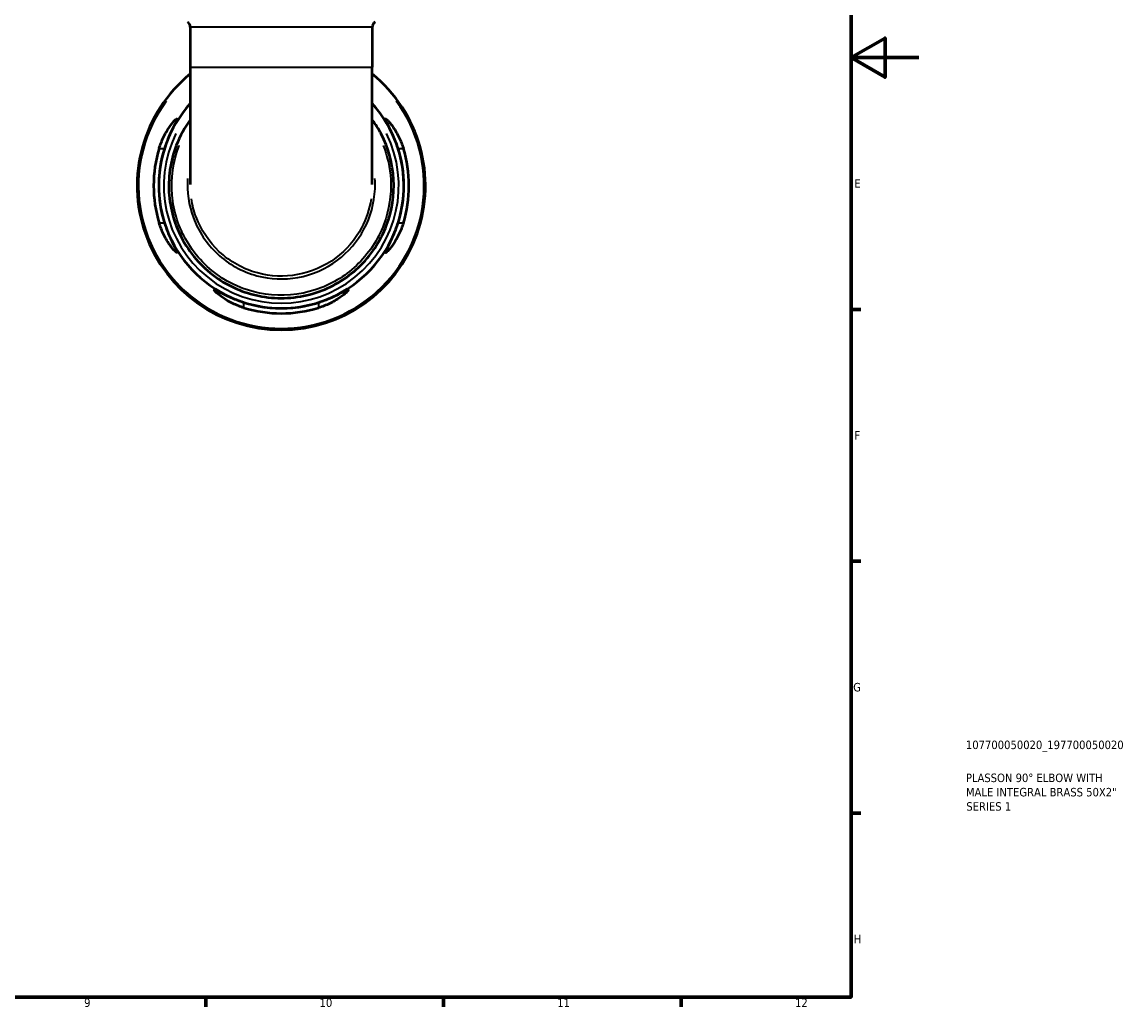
# Model space of a CAD drawing. Header units: millimetres. Extents: x 0 to 902, y 0 to 827.
# Tile 5 of 6: x 577 to 902, y 17 to 307. Entities that reach past the tile are written whole.
import ezdxf

# ---------------------------------------------------------------- set-up
doc = ezdxf.new("R2010")
doc.units = ezdxf.units.MM
for name, color, linetype, lineweight in [('Border (ISO)', 7, 'Continuous', 70), ('Title (ISO)', 7, 'Continuous', 50), ('Visible (ISO)', 7, 'Continuous', 50), ('Visible Narrow (ISO)', 7, 'Continuous', 35)]:
    doc.layers.add(name, color=color, linetype=linetype, lineweight=lineweight)
doc.styles.add('Note Text (ISO)', font='tahoma.ttf')

# ---------------------------------------------------------------- blocks, each defined once
blk = doc.blocks.new('Borders Default Border')
at = {"layer": 'Border (ISO)'}
for p, q in [((821, 222.75), (823.9, 222.75)), ((821, 148.5), (823.9, 148.5)), ((821, 74.25), (823.9, 74.25)), ((630.75, 20), (630.75, 17.1)), ((700.83, 20), (700.83, 17.1)), ((770.92, 20), (770.92, 17.1))]:
    blk.add_line(p, q, dxfattribs=at)
at = {"layer": 'Border (ISO)', "flags": 128}
for points in [[(20, 20), (20, 574), (821, 574), (821, 20), (20, 20)], [(841, 297), (821, 297), (831, 302.77), (831, 291.23), (821, 297)]]:
    blk.add_lwpolyline(points, dxfattribs=at)
at = {"layer": 'Border (ISO)', "color": 232, "true_color": 0xca0064, "char_height": 2.5, "attachment_point": 7, "style": 'Note Text (ISO)'}
for s, insert in [('E', (821.94, 258.63)), ('F', (822, 184.38)), ('G', (821.61, 110.08)), ('H', (821.74, 35.88)), ('9', (594.88, 17.05)), ('10', (664.29, 17.05)), ('11', (734.37, 17.1)), ('12', (804.46, 17.1))]:
    blk.add_mtext(s, dxfattribs=dict(at, insert=insert))
blk = doc.blocks.new('Title Blocks ISO')
at = {"layer": 'Title (ISO)', "color": 232, "true_color": 0xca0064, "style": 'Note Text (ISO)'}
for tag, p in [('PART_NUMBER_001', (33.84, 73.13)), ('DESCRIPTION_001', (33.84, 63.4)), ('DESCRIPTION_002', (33.84, 59.18)), ('DESCRIPTION_003', (33.96, 54.97))]:
    blk.add_attdef(tag, p, '', height=2.5, dxfattribs=at)

msp = doc.modelspace()

# ---------------------------------------------------------------- linework, layer by layer
at = {"layer": 'Visible (ISO)'}
for p, q in [((626.173, 306.018), (626.173, 294.239)), ((679.825, 306.018), (679.825, 294.239)), ((626.173, 294.239), (626.173, 259.557)), ((679.825, 259.557), (679.825, 294.239))]:
    msp.add_line(p, q, dxfattribs=at)
for centre, radius, start, end in [((624.473, 306.018), 1.7, 0, 60), ((681.525, 306.018), 1.7, 120, 180), ((652.999, 259.241), 42.5, 129.13923, 50.86077), ((652.999, 259.241), 36.125, 137.95307, 42.04693), ((652.999, 259.241), 37.64, 163.00756, 196.99244), ((652.999, 259.241), 36.133, 162.27612, 197.72388), ((652.999, 259.241), 36.133, 342.27612, 17.72388), ((652.999, 259.241), 37.64, 343.00756, 16.99244), ((652.999, 259.241), 36.133, 252.27612, 287.72388), ((652.999, 259.241), 37.64, 253.00756, 286.99244)]:
    msp.add_arc(centre, radius, start, end, dxfattribs=at)
for points, knots in [([(617.003, 270.241), (617.173, 270.8), (617.366, 271.352), (618.024, 273.042), (618.549, 274.115), (619.638, 276.009), (620.205, 276.835), (621.158, 278.054), (621.559, 278.49), (622.051, 278.926), (622.193, 279.011), (622.317, 278.966), (622.306, 278.85), (622.137, 278.388), (621.948, 278.002), (621.362, 276.846), (620.923, 275.997), (619.999, 274.024), (619.513, 272.887), (618.902, 271.211), (618.737, 270.728), (618.581, 270.241)], [-3.1190111, -3.1190111, -3.1190111, -3.1190111, -2.9425218, -2.9425218, -2.5658323, -2.5658323, -2.1866341, -2.1866341, -1.8519842, -1.8519842, -1.611527, -1.611527, -1.3870833, -1.3870833, -1.11061, -1.11061, -0.7372166, -0.7372166, -0.3497412, -0.3497412, -0.1958212, -0.1958212, -0.1958212, -0.1958212]), ([(626.176, 278.714), (624.483, 276.38), (623.091, 273.827), (620.265, 266.474), (619.545, 261.404), (620.391, 251.47), (621.948, 246.612), (627.121, 237.889), (630.81, 234.077), (639.097, 228.788), (643.565, 227.121), (653.22, 225.703), (658.428, 226.145), (667.895, 229.229), (672.181, 231.77), (679.392, 238.56), (682.258, 242.864), (685.642, 251.87), (686.351, 256.496), (685.841, 265.735), (684.583, 270.342), (681.671, 275.962), (680.798, 277.375), (679.824, 278.715)], [-6.9111256, -6.9111256, -6.9111256, -6.9111256, -6.6501628, -6.6501628, -6.1982221, -6.1982221, -5.7478895, -5.7478895, -5.280506, -5.280506, -4.8582356, -4.8582356, -4.3974155, -4.3974155, -3.9571457, -3.9571457, -3.5010127, -3.5010127, -3.0864013, -3.0864013, -2.6636021, -2.6636021, -2.5136727, -2.5136727, -2.5136727, -2.5136727]), ([(687.417, 270.241), (687.269, 270.706), (687.111, 271.169), (686.528, 272.776), (686.065, 273.872), (685.149, 275.85), (684.696, 276.73), (684.084, 277.934), (683.883, 278.339), (683.697, 278.827), (683.68, 278.953), (683.789, 279.016), (683.92, 278.944), (684.371, 278.557), (684.734, 278.172), (685.686, 276.989), (686.312, 276.095), (687.455, 274.104), (687.98, 273.03), (688.636, 271.343), (688.826, 270.795), (688.996, 270.241)], [-3.0744805, -3.0744805, -3.0744805, -3.0744805, -2.9275472, -2.9275472, -2.5564656, -2.5564656, -2.1770295, -2.1770295, -1.8962541, -1.8962541, -1.6711798, -1.6711798, -1.4362173, -1.4362173, -1.1221314, -1.1221314, -0.7060755, -0.7060755, -0.3297742, -0.3297742, -0.1550611, -0.1550611, -0.1550611, -0.1550611]), ([(618.581, 248.241), (618.73, 247.776), (618.888, 247.314), (619.471, 245.706), (619.933, 244.611), (620.849, 242.632), (621.302, 241.752), (621.914, 240.548), (622.115, 240.144), (622.301, 239.656), (622.319, 239.53), (622.21, 239.466), (622.078, 239.538), (621.627, 239.925), (621.265, 240.31), (620.312, 241.493), (619.687, 242.388), (618.543, 244.379), (618.019, 245.453), (617.362, 247.14), (617.172, 247.687), (617.003, 248.241)], [-3.0744805, -3.0744805, -3.0744805, -3.0744805, -2.9275472, -2.9275472, -2.5564656, -2.5564656, -2.1770295, -2.1770295, -1.8962541, -1.8962541, -1.6711798, -1.6711798, -1.4362173, -1.4362173, -1.1221314, -1.1221314, -0.7060755, -0.7060755, -0.3297742, -0.3297742, -0.1550611, -0.1550611, -0.1550611, -0.1550611]), ([(688.996, 248.241), (688.825, 247.683), (688.633, 247.131), (687.974, 245.441), (687.449, 244.368), (686.36, 242.473), (685.793, 241.648), (684.84, 240.429), (684.44, 239.993), (683.948, 239.557), (683.805, 239.472), (683.681, 239.517), (683.692, 239.633), (683.861, 240.095), (684.051, 240.481), (684.636, 241.636), (685.076, 242.485), (685.999, 244.459), (686.485, 245.596), (687.096, 247.271), (687.262, 247.755), (687.417, 248.241)], [-3.1190111, -3.1190111, -3.1190111, -3.1190111, -2.9425218, -2.9425218, -2.5658323, -2.5658323, -2.1866341, -2.1866341, -1.8519842, -1.8519842, -1.611527, -1.611527, -1.3870833, -1.3870833, -1.11061, -1.11061, -0.7372166, -0.7372166, -0.3497412, -0.3497412, -0.1958212, -0.1958212, -0.1958212, -0.1958212]), ([(641.999, 223.245), (641.441, 223.416), (640.888, 223.608), (639.198, 224.266), (638.126, 224.791), (636.231, 225.88), (635.406, 226.447), (634.187, 227.4), (633.75, 227.801), (633.315, 228.293), (633.23, 228.435), (633.275, 228.559), (633.391, 228.548), (633.853, 228.379), (634.239, 228.19), (635.394, 227.604), (636.243, 227.165), (638.217, 226.241), (639.354, 225.755), (641.029, 225.144), (641.513, 224.979), (641.999, 224.823)], [-3.1190111, -3.1190111, -3.1190111, -3.1190111, -2.9425218, -2.9425218, -2.5658323, -2.5658323, -2.1866341, -2.1866341, -1.8519842, -1.8519842, -1.611527, -1.611527, -1.3870833, -1.3870833, -1.11061, -1.11061, -0.7372166, -0.7372166, -0.3497412, -0.3497412, -0.1958212, -0.1958212, -0.1958212, -0.1958212]), ([(663.999, 224.823), (664.464, 224.972), (664.927, 225.13), (666.534, 225.713), (667.63, 226.175), (669.608, 227.091), (670.488, 227.545), (671.692, 228.156), (672.097, 228.357), (672.585, 228.543), (672.71, 228.561), (672.774, 228.452), (672.702, 228.32), (672.315, 227.869), (671.93, 227.507), (670.747, 226.554), (669.853, 225.929), (667.862, 224.786), (666.788, 224.261), (665.101, 223.604), (664.553, 223.414), (663.999, 223.245)], [-3.0744805, -3.0744805, -3.0744805, -3.0744805, -2.9275472, -2.9275472, -2.5564656, -2.5564656, -2.1770295, -2.1770295, -1.8962541, -1.8962541, -1.6711798, -1.6711798, -1.4362173, -1.4362173, -1.1221314, -1.1221314, -0.7060755, -0.7060755, -0.3297742, -0.3297742, -0.1550611, -0.1550611, -0.1550611, -0.1550611])]:
    msp.add_open_spline(points, degree=3, knots=knots, dxfattribs=at)
at = {"layer": 'Visible Narrow (ISO)'}
for p, q in [((679.495, 306.018), (626.503, 306.018)), ((626.503, 294.239), (679.495, 294.239)), ((617.082, 270.241), (618.502, 270.241)), ((687.496, 270.241), (688.917, 270.241)), ((618.502, 248.241), (617.082, 248.241)), ((688.917, 248.241), (687.496, 248.241)), ((641.999, 223.324), (641.999, 224.744)), ((663.999, 224.744), (663.999, 223.324))]:
    msp.add_line(p, q, dxfattribs=at)
for radius, start, end in [(42.073, 143.65236, 36.34764), (34.638, 153.68271, 26.31729)]:
    msp.add_arc((652.999, 259.241), radius, start, end, dxfattribs=at)
for points, knots in [([(683.063, 271.104), (684.326, 267.889), (685.074, 264.472), (685.506, 256.564), (684.813, 252.057), (681.511, 243.281), (678.718, 239.088), (671.689, 232.473), (667.513, 229.998), (658.288, 226.993), (653.214, 226.563), (643.807, 227.945), (639.453, 229.568), (631.378, 234.721), (627.783, 238.435), (622.739, 246.933), (621.22, 251.667), (620.39, 261.348), (621.088, 266.29), (622.864, 270.926), (622.899, 271.016), (622.934, 271.105)], [2.7657344, 2.7657344, 2.7657344, 2.7657344, 3.0864013, 3.0864013, 3.5010127, 3.5010127, 3.9571457, 3.9571457, 4.3974155, 4.3974155, 4.8582356, 4.8582356, 5.280506, 5.280506, 5.7478895, 5.7478895, 6.1982221, 6.1982221, 6.6501628, 6.6501628, 6.6590645, 6.6590645, 6.6590645, 6.6590645]), ([(625.396, 261.386), (625.139, 257.448), (625.717, 253.455), (628.593, 245.748), (631.028, 242.093), (637.438, 236.11), (641.476, 233.864), (649.741, 231.634), (653.909, 231.458), (662.119, 232.944), (666.138, 234.698), (672.793, 239.685), (675.487, 242.831), (679.336, 250.054), (680.451, 254.145), (680.682, 259.315), (680.67, 260.352), (680.602, 261.386)], [-1.6267713, -1.6267713, -1.6267713, -1.6267713, -1.2026333, -1.2026333, -0.7428393, -0.7428393, -0.2605521, -0.2605521, 0.1770707, 0.1770707, 0.6359601, 0.6359601, 1.0706792, 1.0706792, 1.5153952, 1.5153952, 1.6267629, 1.6267629, 1.6267629, 1.6267629]), ([(679.497, 255.345), (679.029, 252.364), (678.065, 249.462), (674.801, 243.337), (672.188, 240.287), (665.736, 235.452), (661.84, 233.753), (653.881, 232.312), (649.84, 232.482), (641.828, 234.645), (637.913, 236.822), (631.699, 242.622), (629.337, 246.166), (627.247, 251.765), (626.785, 253.541), (626.503, 255.345)], [-1.4049178, -1.4049178, -1.4049178, -1.4049178, -1.0706792, -1.0706792, -0.6359601, -0.6359601, -0.1770707, -0.1770707, 0.2605521, 0.2605521, 0.7428393, 0.7428393, 1.2026333, 1.2026333, 1.4049375, 1.4049375, 1.4049375, 1.4049375])]:
    msp.add_open_spline(points, degree=3, knots=knots, dxfattribs=at)

# ---------------------------------------------------------------- block references
msp.add_blockref('Borders Default Border', (0, 0))
msp.add_blockref('Title Blocks ISO', (821, 20)).add_auto_attribs({'PART_NUMBER_001': '107700050020_197700050020', 'DESCRIPTION_001': 'PLASSON 90° ELBOW WITH', 'DESCRIPTION_002': 'MALE INTEGRAL BRASS 50X2"', 'DESCRIPTION_003': 'SERIES 1'})

doc.saveas('drawing.dxf')
